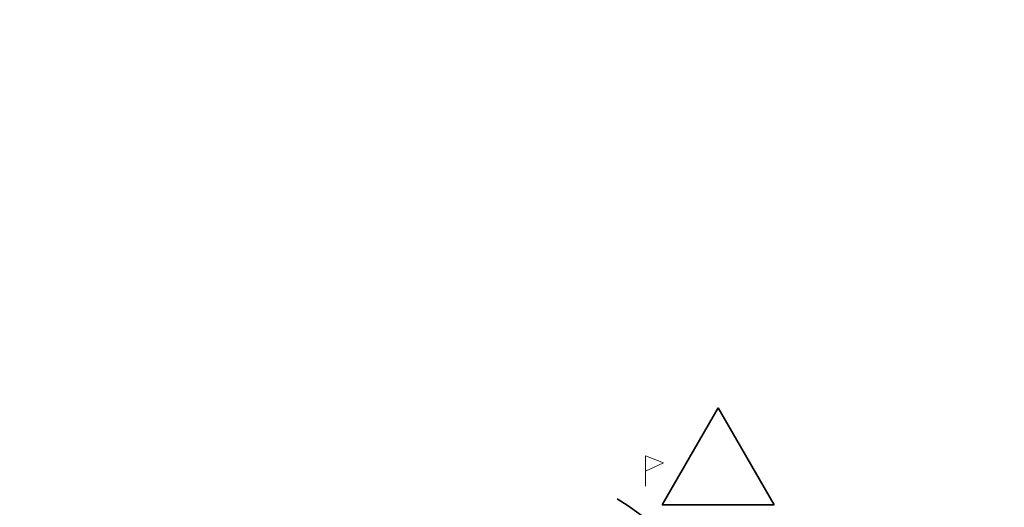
# Model space of a CAD drawing. Header units: millimetres. Extents: x 0 to 420, y 0 to 297.
# Tile 16 of 17: x 108 to 155, y 273 to 297. Entities that reach past the tile are written whole.
import ezdxf

# ---------------------------------------------------------------- set-up
doc = ezdxf.new("R2010")
doc.units = ezdxf.units.MM
for name, pattern in [('K5LT_BASIC', [0]), ('K5LT_DASHED_REINFORCED', [6, 4, -2]), ('K5LT_THIN', [0])]:
    doc.linetypes.add(name, pattern=pattern)

# ---------------------------------------------------------------- blocks, each defined once
blk = doc.blocks.new('U365')
at = {"color": 4, "linetype": 'K5LT_THIN', "lineweight": 9, "true_color": 0x00ffff}
for p, q in [((137.776, 274.461), (137.776, 275.922)), ((137.776, 275.922), (138.633, 275.586)), ((138.633, 275.586), (137.776, 275.191))]:
    blk.add_line(p, q, dxfattribs=at)

msp = doc.modelspace()

# ---------------------------------------------------------------- linework, layer by layer
at = {"color": 3, "linetype": 'K5LT_BASIC', "lineweight": 35, "true_color": 0x00ff00}
for p, q in [((138.568742, 273.560813), (141.278885, 278.254918)), ((143.989027, 273.560813), (141.278885, 278.254918)), ((138.568742, 273.560813), (143.989027, 273.560813))]:
    msp.add_line(p, q, dxfattribs=at)
at = {"color": 4, "linetype": 'K5LT_DASHED_REINFORCED', "lineweight": 35, "true_color": 0x00ffff}
msp.add_arc((126.11815, 257.646775), 19.2, 298.2163775, 57.6168867, dxfattribs=at)

# ---------------------------------------------------------------- block references
msp.add_blockref('U365', (0, 0))

doc.saveas('drawing.dxf')
